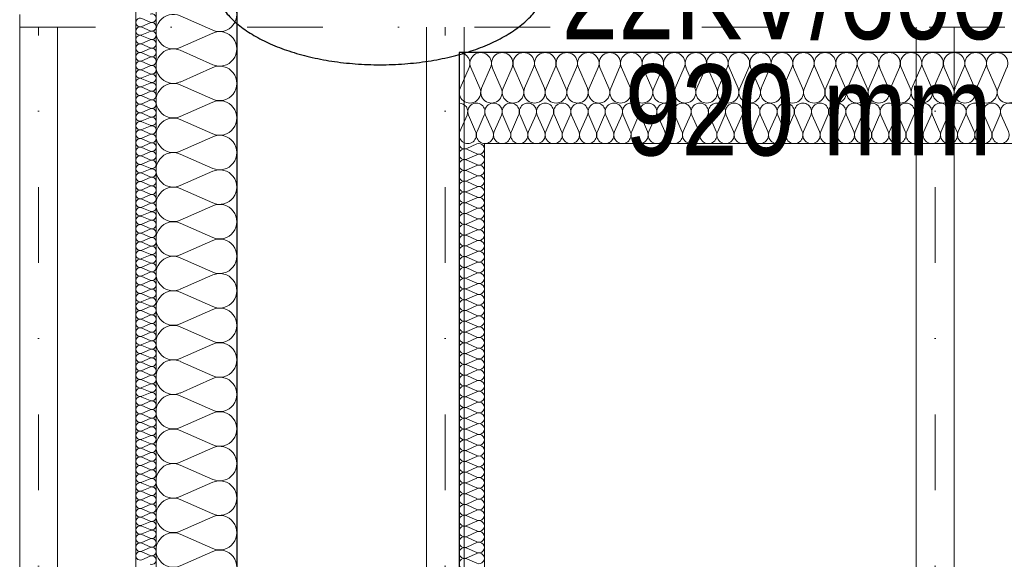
# Model space of a CAD drawing. Extents: x -440864 to -355682, y 13652 to 155872.
# Tile 131 of 179: x -430715 to -428766, y 94112 to 95180. Entities that reach past the tile are written whole.
import ezdxf
from ezdxf.lldxf.tags import DXFTag

# ---------------------------------------------------------------- set-up
doc = ezdxf.new("R2010")
doc.units = 0
doc.header["$MEASUREMENT"] = 0
doc.linetypes.add('Dot & Dashed', pattern=[450, 150, -150, 0, -150])
doc.linetypes.add('Hidden Line', pattern=[50, 25, -25])
for name, color, linetype in [('#podkład', 252, 'Continuous'), ('Arch ocieplenie', 252, 'Continuous'), ('Inwent Izolacje', 252, 'Continuous'), ('IS_Grafika', 7, 'SOLID'), ('IS_Text_Odbiornikow_Therm', 7, 'Continuous')]:
    doc.layers.add(name, color=color, linetype=linetype)
for name, color, linetype, lineweight in [('Arch ocieplenie_Nr_Pióra__44', 252, 'Continuous', 13), ('Arch ocieplenie_Nr_Pióra__9', 252, 'Continuous', 13), ('Arch wykończenie_Nr_Pióra__3', 252, 'Continuous', 18), ('INWENT DACH_Nr_Pióra__21', 252, 'Continuous', 9), ('Inwent Izolacje_Nr_Pióra__2', 252, 'Continuous', 13), ('Inwent Izolacje_Nr_Pióra__44', 252, 'Continuous', 13), ('INWENT KONST. DREWNIANA_Nr_Pióra__2', 252, 'Continuous', 13), ('INWENT KONST. DREWNIANA_Nr_Pióra__21', 252, 'Continuous', 9), ('INWENT.ŚCIANY_Nr_Pióra__1', 252, 'Continuous', 25), ('INWENT.ŚCIANY_Nr_Pióra__2', 252, 'Continuous', 13)]:
    doc.layers.add(name, color=color, linetype=linetype, lineweight=lineweight)
doc.styles.get("Standard").update_dxf_attribs({"font": 'arial.ttf', "width": 0.8, "bigfont": 'BIGFONT.SHX'})
tags = doc.linetypes.add('SOLID', pattern=[10, 10, 0]).pattern_tags.tags
tags[6:7] = [DXFTag(74, 4), DXFTag(75, 0), DXFTag(340, '0'), DXFTag(46, 0.0), DXFTag(50, 0.0), DXFTag(44, 0.0), DXFTag(45, 0.0)]
tags[4:5] = [DXFTag(74, 4), DXFTag(75, 0), DXFTag(340, '0'), DXFTag(46, 0.0), DXFTag(50, 0.0), DXFTag(44, 0.0), DXFTag(45, 0.0)]

# ---------------------------------------------------------------- blocks, each defined once
blk = doc.blocks.new('Izolacja cieplna 14_225', base_point=(-429844.9, 96852.6))
at = {"layer": 'Arch ocieplenie_Nr_Pióra__44', "linetype": 'Continuous'}
for p, q in [((-429843.5, 96796.4), (-429829.4, 96828.8)), ((-429826.5, 96828.8), (-429812.4, 96796.4)), ((-429809.5, 96796.4), (-429795.3, 96828.8)), ((-429792.5, 96828.8), (-429778.3, 96796.4)), ((-429775.5, 96796.4), (-429761.3, 96828.8)), ((-429758.5, 96828.8), (-429744.3, 96796.4)), ((-429741.4, 96796.4), (-429727.3, 96828.8)), ((-429724.4, 96828.8), (-429710.3, 96796.4)), ((-429707.4, 96796.4), (-429693.3, 96828.8)), ((-429690.4, 96828.8), (-429676.2, 96796.4)), ((-429673.4, 96796.4), (-429659.2, 96828.8)), ((-429656.4, 96828.8), (-429642.2, 96796.4)), ((-429639.4, 96796.4), (-429625.2, 96828.8)), ((-429622.4, 96828.8), (-429608.2, 96796.4)), ((-429605.3, 96796.4), (-429591.2, 96828.8)), ((-429588.3, 96828.8), (-429574.2, 96796.4)), ((-429571.3, 96796.4), (-429557.2, 96828.8)), ((-429554.3, 96828.8), (-429540.1, 96796.4)), ((-429537.3, 96796.4), (-429523.1, 96828.8)), ((-429520.3, 96828.8), (-429506.1, 96796.4)), ((-429503.3, 96796.4), (-429489.1, 96828.8)), ((-429486.2, 96828.8), (-429472.1, 96796.4)), ((-429469.2, 96796.4), (-429455.1, 96828.8)), ((-429452.2, 96828.8), (-429438.1, 96796.4)), ((-429435.2, 96796.4), (-429421.1, 96828.8)), ((-429418.2, 96828.8), (-429404, 96796.4)), ((-429401.2, 96796.4), (-429387, 96828.8)), ((-429384.2, 96828.8), (-429370, 96796.4)), ((-429367.2, 96796.4), (-429353, 96828.8)), ((-429350.1, 96828.8), (-429336, 96796.4)), ((-429333.1, 96796.4), (-429319, 96828.8)), ((-429316.1, 96828.8), (-429302, 96796.4)), ((-429299.1, 96796.4), (-429285, 96828.8)), ((-429282.1, 96828.8), (-429267.9, 96796.4)), ((-429265.1, 96796.4), (-429250.9, 96828.8)), ((-429248.1, 96828.8), (-429233.9, 96796.4)), ((-429231.1, 96796.4), (-429216.9, 96828.8)), ((-429214, 96828.8), (-429199.9, 96796.4)), ((-429197, 96796.4), (-429182.9, 96828.8)), ((-429180, 96828.8), (-429165.9, 96796.4)), ((-429163, 96796.4), (-429148.9, 96828.8)), ((-429146, 96828.8), (-429131.8, 96796.4)), ((-429129, 96796.4), (-429114.8, 96828.8)), ((-429112, 96828.8), (-429097.8, 96796.4)), ((-429095, 96796.4), (-429080.8, 96828.8)), ((-429077.9, 96828.8), (-429063.8, 96796.4)), ((-429060.9, 96796.4), (-429046.8, 96828.8)), ((-429043.9, 96828.8), (-429029.8, 96796.4)), ((-429026.9, 96796.4), (-429012.7, 96828.8)), ((-429009.9, 96828.8), (-428995.7, 96796.4)), ((-428992.9, 96796.4), (-428978.7, 96828.8)), ((-428975.9, 96828.8), (-428961.7, 96796.4)), ((-428958.9, 96796.4), (-428944.7, 96828.8)), ((-428941.8, 96828.8), (-428927.7, 96796.4)), ((-428924.8, 96796.4), (-428910.7, 96828.8)), ((-428907.8, 96828.8), (-428893.7, 96796.4)), ((-428890.8, 96796.4), (-428876.6, 96828.8)), ((-428873.8, 96828.8), (-428859.6, 96796.4)), ((-428856.8, 96796.4), (-428842.6, 96828.8)), ((-428839.8, 96828.8), (-428825.6, 96796.4)), ((-428822.8, 96796.4), (-428808.6, 96828.8)), ((-428805.7, 96828.8), (-428791.6, 96796.4)), ((-428788.7, 96796.4), (-428774.6, 96828.8)), ((-428771.7, 96828.8), (-428757.6, 96796.4))]:
    blk.add_line(p, q, dxfattribs=at)
for centre, start_param, end_param in [((-429844.9, 96835.6), 4.299596, 6.283185), ((-429810.9, 96835.6), 4.299595, 8.266774), ((-429776.9, 96835.6), 4.299595, 8.266774), ((-429742.9, 96835.6), 4.299595, 8.266774), ((-429708.8, 96835.6), 4.299595, 8.266774), ((-429674.8, 96835.6), 4.299595, 8.266774), ((-429640.8, 96835.6), 4.299595, 8.266774), ((-429606.8, 96835.6), 4.299595, 8.266774), ((-429572.7, 96835.6), 4.299595, 8.266774), ((-429538.7, 96835.6), 4.299595, 8.266774), ((-429504.7, 96835.6), 4.299595, 8.266774), ((-429470.7, 96835.6), 4.299595, 8.266774), ((-429436.6, 96835.6), 4.299595, 8.266774), ((-429402.6, 96835.6), 4.299595, 8.266774), ((-429368.6, 96835.6), 4.299595, 8.266774), ((-429334.6, 96835.6), 4.299595, 8.266774), ((-429300.5, 96835.6), 4.299595, 8.266774), ((-429266.5, 96835.6), 4.299595, 8.266774), ((-429232.5, 96835.6), 4.299595, 8.266774), ((-429198.5, 96835.6), 4.299595, 8.266774), ((-429164.4, 96835.6), 4.299595, 8.266774), ((-429130.4, 96835.6), 4.299595, 8.266774), ((-429096.4, 96835.6), 4.299595, 8.266774), ((-429062.4, 96835.6), 4.299595, 8.266774), ((-429028.3, 96835.6), 4.299595, 8.266774), ((-428994.3, 96835.6), 4.299595, 8.266774), ((-428960.3, 96835.6), 4.299595, 8.266774), ((-428926.3, 96835.6), 4.299595, 8.266774), ((-428892.2, 96835.6), 4.299595, 8.266774), ((-428858.2, 96835.6), 4.299595, 8.266774), ((-428824.2, 96835.6), 4.299595, 8.266774), ((-428790.2, 96835.6), 4.299595, 8.266774), ((-428756.1, 96835.6), 4.299595, 8.266774), ((-429827.9, 96789.6), 1.158003, 5.125183), ((-429793.9, 96789.6), 1.158003, 5.125183), ((-429759.9, 96789.6), 1.158003, 5.125183), ((-429725.9, 96789.6), 1.158003, 5.125183), ((-429691.8, 96789.6), 1.158003, 5.125183), ((-429657.8, 96789.6), 1.158003, 5.125183), ((-429623.8, 96789.6), 1.158003, 5.125183), ((-429589.8, 96789.6), 1.158003, 5.125183), ((-429555.7, 96789.6), 1.158003, 5.125183), ((-429521.7, 96789.6), 1.158003, 5.125183), ((-429487.7, 96789.6), 1.158003, 5.125183), ((-429453.7, 96789.6), 1.158003, 5.125183), ((-429419.6, 96789.6), 1.158003, 5.125183), ((-429385.6, 96789.6), 1.158003, 5.125183), ((-429351.6, 96789.6), 1.158003, 5.125183), ((-429317.6, 96789.6), 1.158003, 5.125183), ((-429283.5, 96789.6), 1.158003, 5.125183), ((-429249.5, 96789.6), 1.158003, 5.125183), ((-429215.5, 96789.6), 1.158003, 5.125183), ((-429181.4, 96789.6), 1.158003, 5.125183), ((-429147.4, 96789.6), 1.158003, 5.125183), ((-429113.4, 96789.6), 1.158003, 5.125183), ((-429079.4, 96789.6), 1.158003, 5.125183), ((-429045.3, 96789.6), 1.158003, 5.125183), ((-429011.3, 96789.6), 1.158003, 5.125183), ((-428977.3, 96789.6), 1.158003, 5.125183), ((-428943.3, 96789.6), 1.158003, 5.125183), ((-428909.2, 96789.6), 1.158003, 5.125183), ((-428875.2, 96789.6), 1.158003, 5.125183), ((-428841.2, 96789.6), 1.158003, 5.125183), ((-428807.2, 96789.6), 1.158003, 5.125183), ((-428773.1, 96789.6), 1.158003, 5.125183)]:
    blk.add_ellipse(centre, major_axis=(0, 17), ratio=0.999906, start_param=start_param, end_param=end_param, dxfattribs=at)
blk = doc.blocks.new('Izolacja cieplna 14_226', base_point=(-419194.9, 96952.6))
at = {"layer": 'Arch ocieplenie_Nr_Pióra__44', "linetype": 'Continuous'}
for p, q in [((-429825.4, 96922.8), (-429843.2, 96882.4)), ((-429804.1, 96882.4), (-429821.9, 96922.8)), ((-429782.8, 96922.8), (-429800.6, 96882.4)), ((-429761.5, 96882.4), (-429779.3, 96922.8)), ((-429740.2, 96922.8), (-429758, 96882.4)), ((-429718.9, 96882.4), (-429736.7, 96922.8)), ((-429697.6, 96922.8), (-429715.4, 96882.4)), ((-429676.3, 96882.4), (-429694.1, 96922.8)), ((-429655, 96922.8), (-429672.8, 96882.4)), ((-429633.7, 96882.4), (-429651.5, 96922.8)), ((-429612.4, 96922.8), (-429630.2, 96882.4)), ((-429591.1, 96882.4), (-429608.9, 96922.8)), ((-429569.8, 96922.8), (-429587.6, 96882.4)), ((-429548.5, 96882.4), (-429566.3, 96922.8)), ((-429527.2, 96922.8), (-429545, 96882.4)), ((-429505.9, 96882.4), (-429523.7, 96922.8)), ((-429484.6, 96922.8), (-429502.4, 96882.4)), ((-429463.3, 96882.4), (-429481.1, 96922.8)), ((-429442, 96922.8), (-429459.8, 96882.4)), ((-429420.7, 96882.4), (-429438.5, 96922.8)), ((-429399.4, 96922.8), (-429417.2, 96882.4)), ((-429378.1, 96882.4), (-429395.9, 96922.8)), ((-429356.8, 96922.8), (-429374.6, 96882.4)), ((-429335.5, 96882.4), (-429353.3, 96922.8)), ((-429314.2, 96922.8), (-429332, 96882.4)), ((-429292.9, 96882.4), (-429310.7, 96922.8)), ((-429271.6, 96922.8), (-429289.4, 96882.4)), ((-429250.3, 96882.4), (-429268.1, 96922.8)), ((-429229, 96922.8), (-429246.8, 96882.4)), ((-429207.7, 96882.4), (-429225.5, 96922.8)), ((-429186.4, 96922.8), (-429204.2, 96882.4)), ((-429165.1, 96882.4), (-429182.9, 96922.8)), ((-429143.8, 96922.8), (-429161.6, 96882.4)), ((-429122.5, 96882.4), (-429140.3, 96922.8)), ((-429101.2, 96922.8), (-429119, 96882.4)), ((-429079.9, 96882.4), (-429097.7, 96922.8)), ((-429058.6, 96922.8), (-429076.4, 96882.4)), ((-429037.3, 96882.4), (-429055.1, 96922.8)), ((-429016, 96922.8), (-429033.8, 96882.4)), ((-428994.7, 96882.4), (-429012.5, 96922.8)), ((-428973.4, 96922.8), (-428991.2, 96882.4)), ((-428952.1, 96882.4), (-428969.9, 96922.8)), ((-428930.8, 96922.8), (-428948.6, 96882.4)), ((-428909.5, 96882.4), (-428927.3, 96922.8)), ((-428888.2, 96922.8), (-428906, 96882.4)), ((-428866.9, 96882.4), (-428884.7, 96922.8)), ((-428845.6, 96922.8), (-428863.4, 96882.4)), ((-428824.3, 96882.4), (-428842.1, 96922.8)), ((-428803, 96922.8), (-428820.8, 96882.4)), ((-428781.7, 96882.4), (-428799.5, 96922.8)), ((-428760.4, 96922.8), (-428778.2, 96882.4))]:
    blk.add_line(p, q, dxfattribs=at)
for centre, start_param, end_param in [((-429844.9, 96931.3), 2.7288, 4.712389), ((-429802.3, 96931.3), 2.7288, 6.695979), ((-429759.7, 96931.3), 2.7288, 6.695979), ((-429717.1, 96931.3), 2.7288, 6.695979), ((-429674.5, 96931.3), 2.7288, 6.695979), ((-429631.9, 96931.3), 2.7288, 6.695979), ((-429589.3, 96931.3), 2.7288, 6.695979), ((-429546.7, 96931.3), 2.7288, 6.695979), ((-429504.1, 96931.3), 2.7288, 6.695979), ((-429461.5, 96931.3), 2.7288, 6.695979), ((-429418.9, 96931.3), 2.7288, 6.695979), ((-429376.3, 96931.3), 2.7288, 6.695979), ((-429333.7, 96931.3), 2.7288, 6.695979), ((-429291.1, 96931.3), 2.7288, 6.695979), ((-429248.5, 96931.3), 2.7288, 6.695979), ((-429205.9, 96931.3), 2.7288, 6.695979), ((-429163.3, 96931.3), 2.7288, 6.695979), ((-429120.7, 96931.3), 2.7288, 6.695979), ((-429078.1, 96931.3), 2.7288, 6.695979), ((-429035.5, 96931.3), 2.7288, 6.695979), ((-428992.9, 96931.3), 2.7288, 6.695979), ((-428950.3, 96931.3), 2.7288, 6.695979), ((-428907.7, 96931.3), 2.7288, 6.695979), ((-428865.1, 96931.3), 2.7288, 6.695979), ((-428822.5, 96931.3), 2.7288, 6.695979), ((-428779.9, 96931.3), 2.7288, 6.695979), ((-429823.6, 96873.9), 5.870392, 9.837571), ((-429781, 96873.9), 5.870392, 9.837571), ((-429738.4, 96873.9), 5.870392, 9.837571), ((-429695.8, 96873.9), 5.870392, 9.837571), ((-429653.2, 96873.9), 5.870392, 9.837571), ((-429610.6, 96873.9), 5.870392, 9.837571), ((-429568, 96873.9), 5.870392, 9.837571), ((-429525.4, 96873.9), 5.870392, 9.837571), ((-429482.8, 96873.9), 5.870392, 9.837571), ((-429440.2, 96873.9), 5.870392, 9.837571), ((-429397.6, 96873.9), 5.870392, 9.837571), ((-429355, 96873.9), 5.870392, 9.837571), ((-429312.4, 96873.9), 5.870392, 9.837571), ((-429269.8, 96873.9), 5.870392, 9.837571), ((-429227.2, 96873.9), 5.870392, 9.837571), ((-429184.6, 96873.9), 5.870392, 9.837571), ((-429142, 96873.9), 5.870392, 9.837571), ((-429099.4, 96873.9), 5.870392, 9.837571), ((-429056.8, 96873.9), 5.870392, 9.837571), ((-429014.2, 96873.9), 5.870392, 9.837571), ((-428971.6, 96873.9), 5.870392, 9.837571), ((-428929, 96873.9), 5.870392, 9.837571), ((-428886.4, 96873.9), 5.870392, 9.837571), ((-428843.8, 96873.9), 5.870392, 9.837571), ((-428801.2, 96873.9), 5.870392, 9.837571), ((-428758.6, 96873.9), 5.870392, 9.837571)]:
    blk.add_ellipse(centre, major_axis=(-21.3, 0), ratio=0.998489, start_param=start_param, end_param=end_param, dxfattribs=at)
blk = doc.blocks.new('Izolacja cieplna 14_229', base_point=(-430484.9, 97267.6))
at = {"layer": 'Arch ocieplenie_Nr_Pióra__9', "linetype": 'Continuous'}
for p, q in [((-430473, 97020), (-430456.9, 97012.9)), ((-430456.9, 97011.5), (-430473, 97004.4)), ((-430473, 97003), (-430456.9, 96995.9)), ((-430456.9, 96994.5), (-430473, 96987.4)), ((-430473, 96986), (-430456.9, 96978.9)), ((-430456.9, 96977.5), (-430473, 96970.4)), ((-430473, 96969), (-430456.9, 96961.9)), ((-430456.9, 96960.4), (-430473, 96953.4)), ((-430473, 96951.9), (-430456.9, 96944.8)), ((-430456.9, 96943.4), (-430473, 96936.3)), ((-430473, 96934.9), (-430456.9, 96927.8)), ((-430456.9, 96926.4), (-430473, 96919.3)), ((-430473, 96917.9), (-430456.9, 96910.8)), ((-430456.9, 96909.4), (-430473, 96902.3)), ((-430473, 96900.9), (-430456.9, 96893.8)), ((-430456.9, 96892.3), (-430473, 96885.3)), ((-430473, 96883.8), (-430456.9, 96876.7)), ((-430456.9, 96875.3), (-430473, 96868.2)), ((-430473, 96866.8), (-430456.9, 96859.7)), ((-430456.9, 96858.3), (-430473, 96851.2)), ((-430473, 96849.8), (-430456.9, 96842.7)), ((-430456.9, 96841.3), (-430473, 96834.2)), ((-430473, 96832.8), (-430456.9, 96825.7)), ((-430456.9, 96824.2), (-430473, 96817.2)), ((-430473, 96815.7), (-430456.9, 96808.6)), ((-430456.9, 96807.2), (-430473, 96800.1)), ((-430473, 96798.7), (-430456.9, 96791.6)), ((-430456.9, 96790.2), (-430473, 96783.1)), ((-430473, 96781.7), (-430456.9, 96774.6)), ((-430456.9, 96773.2), (-430473, 96766.1)), ((-430473, 96764.6), (-430456.9, 96757.6)), ((-430456.9, 96756.1), (-430473, 96749.1)), ((-430473, 96747.6), (-430456.9, 96740.5)), ((-430456.9, 96739.1), (-430473, 96732)), ((-430473, 96730.6), (-430456.9, 96723.5)), ((-430456.9, 96722.1), (-430473, 96715)), ((-430473, 96713.6), (-430456.9, 96706.5)), ((-430456.9, 96705.1), (-430473, 96698)), ((-430473, 96696.5), (-430456.9, 96689.5)), ((-430456.9, 96688), (-430473, 96681)), ((-430473, 96679.5), (-430456.9, 96672.4)), ((-430456.9, 96671), (-430473, 96663.9)), ((-430473, 96662.5), (-430456.9, 96655.4)), ((-430456.9, 96654), (-430473, 96646.9)), ((-430473, 96645.5), (-430456.9, 96638.4)), ((-430456.9, 96637), (-430473, 96629.9)), ((-430473, 96628.4), (-430456.9, 96621.4)), ((-430456.9, 96619.9), (-430473, 96612.9)), ((-430473, 96611.4), (-430456.9, 96604.3)), ((-430456.9, 96602.9), (-430473, 96595.8)), ((-430473, 96594.4), (-430456.9, 96587.3)), ((-430456.9, 96585.9), (-430473, 96578.8)), ((-430473, 96577.4), (-430456.9, 96570.3)), ((-430456.9, 96568.9), (-430473, 96561.8)), ((-430473, 96560.3), (-430456.9, 96553.3)), ((-430456.9, 96551.8), (-430473, 96544.8)), ((-430473, 96543.3), (-430456.9, 96536.2)), ((-430456.9, 96534.8), (-430473, 96527.7)), ((-430473, 96526.3), (-430456.9, 96519.2)), ((-430456.9, 96517.8), (-430473, 96510.7)), ((-430473, 96509.3), (-430456.9, 96502.2)), ((-430456.9, 96500.8), (-430473, 96493.7)), ((-430473, 96492.2), (-430456.9, 96485.2)), ((-430456.9, 96483.7), (-430473, 96476.6)), ((-430473, 96475.2), (-430456.9, 96468.1)), ((-430456.9, 96466.7), (-430473, 96459.6)), ((-430473, 96458.2), (-430456.9, 96451.1)), ((-430456.9, 96449.7), (-430473, 96442.6)), ((-430473, 96441.2), (-430456.9, 96434.1)), ((-430456.9, 96432.7), (-430473, 96425.6)), ((-430473, 96424.1), (-430456.9, 96417.1)), ((-430456.9, 96415.6), (-430473, 96408.5)), ((-430473, 96407.1), (-430456.9, 96400)), ((-430456.9, 96398.6), (-430473, 96391.5)), ((-430473, 96390.1), (-430456.9, 96383)), ((-430456.9, 96381.6), (-430473, 96374.5)), ((-430473, 96373.1), (-430456.9, 96366)), ((-430456.9, 96364.6), (-430473, 96357.5)), ((-430473, 96356), (-430456.9, 96349)), ((-430456.9, 96347.5), (-430473, 96340.4)), ((-430473, 96339), (-430456.9, 96331.9)), ((-430456.9, 96330.5), (-430473, 96323.4)), ((-430473, 96322), (-430456.9, 96314.9)), ((-430456.9, 96313.5), (-430473, 96306.4)), ((-430473, 96305), (-430456.9, 96297.9)), ((-430456.9, 96296.5), (-430473, 96289.4)), ((-430473, 96287.9), (-430456.9, 96280.9)), ((-430456.9, 96279.4), (-430473, 96272.3)), ((-430473, 96270.9), (-430456.9, 96263.8)), ((-430456.9, 96262.4), (-430473, 96255.3)), ((-430473, 96253.9), (-430456.9, 96246.8)), ((-430456.9, 96245.4), (-430473, 96238.3)), ((-430473, 96236.9), (-430456.9, 96229.8)), ((-430456.9, 96228.4), (-430473, 96221.3)), ((-430473, 96219.8), (-430456.9, 96212.8)), ((-430456.9, 96211.3), (-430473, 96204.2)), ((-430473, 96202.8), (-430456.9, 96195.7)), ((-430456.9, 96194.3), (-430473, 96187.2)), ((-430473, 96185.8), (-430456.9, 96178.7)), ((-430456.9, 96177.3), (-430473, 96170.2)), ((-430473, 96168.8), (-430456.9, 96161.7)), ((-430456.9, 96160.3), (-430473, 96153.2)), ((-430473, 96151.7), (-430456.9, 96144.7)), ((-430456.9, 96143.2), (-430473, 96136.1)), ((-430473, 96134.7), (-430456.9, 96127.6)), ((-430456.9, 96126.2), (-430473, 96119.1)), ((-430473, 96117.7), (-430456.9, 96110.6)), ((-430456.9, 96109.2), (-430473, 96102.1)), ((-430473, 96100.7), (-430456.9, 96093.6)), ((-430456.9, 96092.1), (-430473, 96085.1)), ((-430473, 96083.6), (-430456.9, 96076.6)), ((-430456.9, 96075.1), (-430473, 96068)), ((-430473, 96066.6), (-430456.9, 96059.5)), ((-430456.9, 96058.1), (-430473, 96051)), ((-430473, 96049.6), (-430456.9, 96042.5)), ((-430456.9, 96041.1), (-430473, 96034)), ((-430473, 96032.6), (-430456.9, 96025.5)), ((-430456.9, 96024), (-430473, 96017)), ((-430473, 96015.5), (-430456.9, 96008.5)), ((-430456.9, 96007), (-430473, 95999.9)), ((-430473, 95998.5), (-430456.9, 95991.4)), ((-430456.9, 95990), (-430473, 95982.9)), ((-430473, 95981.5), (-430456.9, 95974.4)), ((-430456.9, 95973), (-430473, 95965.9)), ((-430473, 95964.5), (-430456.9, 95957.4)), ((-430456.9, 95955.9), (-430473, 95948.9))]:
    blk.add_line(p, q, dxfattribs=at)
for centre, start_param, end_param in [((-430476.4, 97012.2), 2.7288, 6.695979), ((-430453.5, 97020.7), 5.870392, 9.837571), ((-430453.5, 97003.7), 5.870392, 9.837571), ((-430476.4, 96995.2), 2.7288, 6.695979), ((-430453.5, 96986.7), 5.870392, 9.837571), ((-430476.4, 96978.2), 2.7288, 6.695979), ((-430453.5, 96969.7), 5.870392, 9.837571), ((-430476.4, 96961.2), 2.7288, 6.695979), ((-430453.5, 96952.6), 5.870392, 9.837571), ((-430476.4, 96944.1), 2.7288, 6.695979), ((-430476.4, 96927.1), 2.7288, 6.695979), ((-430453.5, 96935.6), 5.870392, 9.837571), ((-430476.4, 96910.1), 2.7288, 6.695979), ((-430453.5, 96918.6), 5.870392, 9.837571), ((-430476.4, 96893.1), 2.7288, 6.695979), ((-430453.5, 96901.6), 5.870392, 9.837571), ((-430476.4, 96876), 2.7288, 6.695979), ((-430453.5, 96884.5), 5.870392, 9.837571), ((-430453.5, 96867.5), 5.870392, 9.837571), ((-430476.4, 96859), 2.7288, 6.695979), ((-430453.5, 96850.5), 5.870392, 9.837571), ((-430476.4, 96842), 2.7288, 6.695979), ((-430453.5, 96833.5), 5.870392, 9.837571), ((-430476.4, 96825), 2.7288, 6.695979), ((-430453.5, 96816.4), 5.870392, 9.837571), ((-430476.4, 96807.9), 2.7288, 6.695979), ((-430476.4, 96790.9), 2.7288, 6.695979), ((-430453.5, 96799.4), 5.870392, 9.837571), ((-430476.4, 96773.9), 2.7288, 6.695979), ((-430453.5, 96782.4), 5.870392, 9.837571), ((-430476.4, 96756.9), 2.7288, 6.695979), ((-430453.5, 96765.4), 5.870392, 9.837571), ((-430476.4, 96739.8), 2.7288, 6.695979), ((-430453.5, 96748.3), 5.870392, 9.837571), ((-430453.5, 96731.3), 5.870392, 9.837571), ((-430476.4, 96722.8), 2.7288, 6.695979), ((-430453.5, 96714.3), 5.870392, 9.837571), ((-430476.4, 96705.8), 2.7288, 6.695979), ((-430453.5, 96697.3), 5.870392, 9.837571), ((-430476.4, 96688.8), 2.7288, 6.695979), ((-430453.5, 96680.2), 5.870392, 9.837571), ((-430476.4, 96671.7), 2.7288, 6.695979), ((-430476.4, 96654.7), 2.7288, 6.695979), ((-430453.5, 96663.2), 5.870392, 9.837571), ((-430476.4, 96637.7), 2.7288, 6.695979), ((-430453.5, 96646.2), 5.870392, 9.837571), ((-430476.4, 96620.6), 2.7288, 6.695979), ((-430453.5, 96629.2), 5.870392, 9.837571), ((-430476.4, 96603.6), 2.7288, 6.695979), ((-430453.5, 96612.1), 5.870392, 9.837571), ((-430453.5, 96595.1), 5.870392, 9.837571), ((-430476.4, 96586.6), 2.7288, 6.695979), ((-430453.5, 96578.1), 5.870392, 9.837571), ((-430476.4, 96569.6), 2.7288, 6.695979), ((-430453.5, 96561.1), 5.870392, 9.837571), ((-430476.4, 96552.5), 2.7288, 6.695979), ((-430476.4, 96535.5), 2.7288, 6.695979), ((-430453.5, 96544), 5.870392, 9.837571), ((-430476.4, 96518.5), 2.7288, 6.695979), ((-430453.5, 96527), 5.870392, 9.837571), ((-430476.4, 96501.5), 2.7288, 6.695979), ((-430453.5, 96510), 5.870392, 9.837571), ((-430476.4, 96484.4), 2.7288, 6.695979), ((-430453.5, 96493), 5.870392, 9.837571), ((-430476.4, 96467.4), 2.7288, 6.695979), ((-430453.5, 96475.9), 5.870392, 9.837571), ((-430453.5, 96458.9), 5.870392, 9.837571), ((-430476.4, 96450.4), 2.7288, 6.695979), ((-430453.5, 96441.9), 5.870392, 9.837571), ((-430476.4, 96433.4), 2.7288, 6.695979), ((-430453.5, 96424.9), 5.870392, 9.837571), ((-430476.4, 96416.3), 2.7288, 6.695979), ((-430476.4, 96399.3), 2.7288, 6.695979), ((-430453.5, 96407.8), 5.870392, 9.837571), ((-430476.4, 96382.3), 2.7288, 6.695979), ((-430453.5, 96390.8), 5.870392, 9.837571), ((-430476.4, 96365.3), 2.7288, 6.695979), ((-430453.5, 96373.8), 5.870392, 9.837571), ((-430476.4, 96348.2), 2.7288, 6.695979), ((-430453.5, 96356.8), 5.870392, 9.837571), ((-430476.4, 96331.2), 2.7288, 6.695979), ((-430453.5, 96339.7), 5.870392, 9.837571), ((-430453.5, 96322.7), 5.870392, 9.837571), ((-430476.4, 96314.2), 2.7288, 6.695979), ((-430453.5, 96305.7), 5.870392, 9.837571), ((-430476.4, 96297.2), 2.7288, 6.695979), ((-430453.5, 96288.7), 5.870392, 9.837571), ((-430476.4, 96280.1), 2.7288, 6.695979), ((-430476.4, 96263.1), 2.7288, 6.695979), ((-430453.5, 96271.6), 5.870392, 9.837571), ((-430476.4, 96246.1), 2.7288, 6.695979), ((-430453.5, 96254.6), 5.870392, 9.837571), ((-430476.4, 96229.1), 2.7288, 6.695979), ((-430453.5, 96237.6), 5.870392, 9.837571), ((-430476.4, 96212), 2.7288, 6.695979), ((-430453.5, 96220.6), 5.870392, 9.837571), ((-430476.4, 96195), 2.7288, 6.695979), ((-430453.5, 96203.5), 5.870392, 9.837571), ((-430453.5, 96186.5), 5.870392, 9.837571), ((-430476.4, 96178), 2.7288, 6.695979), ((-430453.5, 96169.5), 5.870392, 9.837571), ((-430476.4, 96161), 2.7288, 6.695979), ((-430453.5, 96152.5), 5.870392, 9.837571), ((-430476.4, 96143.9), 2.7288, 6.695979), ((-430476.4, 96126.9), 2.7288, 6.695979), ((-430453.5, 96135.4), 5.870392, 9.837571), ((-430476.4, 96109.9), 2.7288, 6.695979), ((-430453.5, 96118.4), 5.870392, 9.837571), ((-430476.4, 96092.9), 2.7288, 6.695979), ((-430453.5, 96101.4), 5.870392, 9.837571), ((-430476.4, 96075.8), 2.7288, 6.695979), ((-430453.5, 96084.4), 5.870392, 9.837571), ((-430476.4, 96058.8), 2.7288, 6.695979), ((-430453.5, 96067.3), 5.870392, 9.837571), ((-430453.5, 96050.3), 5.870392, 9.837571), ((-430476.4, 96041.8), 2.7288, 6.695979), ((-430453.5, 96033.3), 5.870392, 9.837571), ((-430476.4, 96024.8), 2.7288, 6.695979), ((-430453.5, 96016.3), 5.870392, 9.837571), ((-430476.4, 96007.7), 2.7288, 6.695979), ((-430476.4, 95990.7), 2.7288, 6.695979), ((-430453.5, 95999.2), 5.870392, 9.837571), ((-430476.4, 95973.7), 2.7288, 6.695979), ((-430453.5, 95982.2), 5.870392, 9.837571), ((-430476.4, 95956.7), 2.7288, 6.695979), ((-430453.5, 95965.2), 5.870392, 9.837571), ((-430453.5, 95948.1), 5.870392, 9.837571)]:
    blk.add_ellipse(centre, major_axis=(0, -8.51), ratio=0.99935, start_param=start_param, end_param=end_param, dxfattribs=at)
blk = doc.blocks.new('Izolacja cieplna 14_341', base_point=(-430444.9, 93232.6))
at = {"layer": 'Inwent Izolacje_Nr_Pióra__2', "linetype": 'Continuous'}
for p, q in [((-430332.6, 96996.9), (-430397.3, 97025.4)), ((-430397.3, 96962.7), (-430332.6, 96991.2)), ((-430332.6, 96928.5), (-430397.3, 96957)), ((-430397.3, 96894.3), (-430332.6, 96922.8)), ((-430332.6, 96860.1), (-430397.3, 96888.6)), ((-430397.3, 96825.9), (-430332.6, 96854.4)), ((-430332.6, 96791.8), (-430397.3, 96820.2)), ((-430397.3, 96757.6), (-430332.6, 96786)), ((-430332.6, 96723.4), (-430397.3, 96751.8)), ((-430397.3, 96689.2), (-430332.6, 96717.6)), ((-430332.6, 96655), (-430397.3, 96683.4)), ((-430397.3, 96620.8), (-430332.6, 96649.2)), ((-430332.6, 96586.6), (-430397.3, 96615)), ((-430397.3, 96552.4), (-430332.6, 96580.8)), ((-430332.6, 96518.2), (-430397.3, 96546.6)), ((-430397.3, 96484), (-430332.6, 96512.4)), ((-430332.6, 96449.8), (-430397.3, 96478.3)), ((-430397.3, 96415.6), (-430332.6, 96444.1)), ((-430332.6, 96381.4), (-430397.3, 96409.9)), ((-430397.3, 96347.2), (-430332.6, 96375.7)), ((-430332.6, 96313), (-430397.3, 96341.5)), ((-430397.3, 96278.8), (-430332.6, 96307.3)), ((-430332.6, 96244.6), (-430397.3, 96273.1)), ((-430397.3, 96210.4), (-430332.6, 96238.9)), ((-430332.6, 96176.2), (-430397.3, 96204.7)), ((-430397.3, 96142.1), (-430332.6, 96170.5)), ((-430332.6, 96107.9), (-430397.3, 96136.3)), ((-430397.3, 96073.7), (-430332.6, 96102.1)), ((-430332.6, 96039.5), (-430397.3, 96067.9)), ((-430397.3, 96005.3), (-430332.6, 96033.7)), ((-430332.6, 95971.1), (-430397.3, 95999.5)), ((-430397.3, 95936.9), (-430332.6, 95965.3))]:
    blk.add_line(p, q, dxfattribs=at)
for centre, start_param, end_param in [((-430319, 97028.2), 2.728799, 6.695979), ((-430410.9, 96994.1), 5.870392, 9.837571), ((-430319, 96959.9), 2.728799, 6.695979), ((-430410.9, 96925.7), 5.870392, 9.837571), ((-430319, 96891.5), 2.728799, 6.695979), ((-430410.9, 96857.3), 5.870392, 9.837571), ((-430319, 96823.1), 2.728799, 6.695979), ((-430410.9, 96788.9), 5.870392, 9.837571), ((-430319, 96754.7), 2.728799, 6.695979), ((-430410.9, 96720.5), 5.870392, 9.837571), ((-430319, 96686.3), 2.728799, 6.695979), ((-430410.9, 96652.1), 5.870392, 9.837571), ((-430319, 96617.9), 2.728799, 6.695979), ((-430410.9, 96583.7), 5.870392, 9.837571), ((-430319, 96549.5), 2.728799, 6.695979), ((-430410.9, 96515.3), 5.870392, 9.837571), ((-430319, 96481.1), 2.728799, 6.695979), ((-430410.9, 96446.9), 5.870392, 9.837571), ((-430319, 96412.7), 2.728799, 6.695979), ((-430410.9, 96378.5), 5.870392, 9.837571), ((-430319, 96344.3), 2.728799, 6.695979), ((-430410.9, 96310.2), 5.870392, 9.837571), ((-430319, 96276), 2.728799, 6.695979), ((-430410.9, 96241.8), 5.870392, 9.837571), ((-430319, 96207.6), 2.728799, 6.695979), ((-430410.9, 96173.4), 5.870392, 9.837571), ((-430319, 96139.2), 2.728799, 6.695979), ((-430410.9, 96105), 5.870392, 9.837571), ((-430319, 96070.8), 2.728799, 6.695979), ((-430410.9, 96036.6), 5.870392, 9.837571), ((-430319, 96002.4), 2.728799, 6.695979), ((-430410.9, 95968.2), 5.870392, 9.837571), ((-430319, 95934), 2.728799, 6.695979)]:
    blk.add_ellipse(centre, major_axis=(0, 34.2), ratio=0.995133, start_param=start_param, end_param=end_param, dxfattribs=at)
blk = doc.blocks.new('Izolacja cieplna 14_365', base_point=(-429844.9, 93232.6))
at = {"layer": 'Inwent Izolacje_Nr_Pióra__44', "linetype": 'Continuous'}
for p, q in [((-429830, 96762.8), (-429809.8, 96771.7)), ((-429809.8, 96752.2), (-429830, 96761.1)), ((-429830, 96741.5), (-429809.8, 96750.4)), ((-429809.8, 96730.9), (-429830, 96739.7)), ((-429830, 96720.2), (-429809.8, 96729.1)), ((-429809.8, 96709.5), (-429830, 96718.4)), ((-429830, 96698.9), (-429809.8, 96707.7)), ((-429809.8, 96688.2), (-429830, 96697.1)), ((-429830, 96677.5), (-429809.8, 96686.4)), ((-429809.8, 96666.9), (-429830, 96675.7)), ((-429830, 96656.2), (-429809.8, 96665.1)), ((-429809.8, 96645.6), (-429830, 96654.4)), ((-429830, 96634.9), (-429809.8, 96643.8)), ((-429809.8, 96624.2), (-429830, 96633.1)), ((-429830, 96613.6), (-429809.8, 96622.4)), ((-429809.8, 96602.9), (-429830, 96611.8)), ((-429830, 96592.2), (-429809.8, 96601.1)), ((-429809.8, 96581.6), (-429830, 96590.4)), ((-429830, 96570.9), (-429809.8, 96579.8)), ((-429809.8, 96560.3), (-429830, 96569.1)), ((-429830, 96549.6), (-429809.8, 96558.5)), ((-429809.8, 96538.9), (-429830, 96547.8)), ((-429830, 96528.3), (-429809.8, 96537.1)), ((-429809.8, 96517.6), (-429830, 96526.5)), ((-429830, 96506.9), (-429809.8, 96515.8)), ((-429809.8, 96496.3), (-429830, 96505.1)), ((-429830, 96485.6), (-429809.8, 96494.5)), ((-429809.8, 96475), (-429830, 96483.8)), ((-429830, 96464.3), (-429809.8, 96473.2)), ((-429809.8, 96453.6), (-429830, 96462.5)), ((-429830, 96443), (-429809.8, 96451.8)), ((-429809.8, 96432.3), (-429830, 96441.2)), ((-429830, 96421.6), (-429809.8, 96430.5)), ((-429809.8, 96411), (-429830, 96419.8)), ((-429830, 96400.3), (-429809.8, 96409.2)), ((-429809.8, 96389.6), (-429830, 96398.5)), ((-429830, 96379), (-429809.8, 96387.9)), ((-429809.8, 96368.3), (-429830, 96377.2)), ((-429830, 96357.7), (-429809.8, 96366.5)), ((-429809.8, 96347), (-429830, 96355.9)), ((-429830, 96336.3), (-429809.8, 96345.2)), ((-429809.8, 96325.7), (-429830, 96334.5)), ((-429830, 96315), (-429809.8, 96323.9)), ((-429809.8, 96304.3), (-429830, 96313.2)), ((-429830, 96293.7), (-429809.8, 96302.6)), ((-429809.8, 96283), (-429830, 96291.9)), ((-429830, 96272.4), (-429809.8, 96281.2)), ((-429809.8, 96261.7), (-429830, 96270.6)), ((-429830, 96251), (-429809.8, 96259.9)), ((-429809.8, 96240.4), (-429830, 96249.2)), ((-429830, 96229.7), (-429809.8, 96238.6)), ((-429809.8, 96219), (-429830, 96227.9)), ((-429830, 96208.4), (-429809.8, 96217.3)), ((-429809.8, 96197.7), (-429830, 96206.6)), ((-429830, 96187.1), (-429809.8, 96195.9)), ((-429809.8, 96176.4), (-429830, 96185.3)), ((-429830, 96165.7), (-429809.8, 96174.6)), ((-429809.8, 96155.1), (-429830, 96163.9)), ((-429830, 96144.4), (-429809.8, 96153.3)), ((-429809.8, 96133.7), (-429830, 96142.6)), ((-429830, 96123.1), (-429809.8, 96132)), ((-429809.8, 96112.4), (-429830, 96121.3)), ((-429830, 96101.8), (-429809.8, 96110.6)), ((-429809.8, 96091.1), (-429830, 96100)), ((-429830, 96080.4), (-429809.8, 96089.3)), ((-429809.8, 96069.8), (-429830, 96078.6)), ((-429830, 96059.1), (-429809.8, 96068)), ((-429809.8, 96048.4), (-429830, 96057.3)), ((-429830, 96037.8), (-429809.8, 96046.7)), ((-429809.8, 96027.1), (-429830, 96036)), ((-429830, 96016.5), (-429809.8, 96025.3)), ((-429809.8, 96005.8), (-429830, 96014.7)), ((-429830, 95995.1), (-429809.8, 96004)), ((-429809.8, 95984.5), (-429830, 95993.3)), ((-429830, 95973.8), (-429809.8, 95982.7)), ((-429809.8, 95963.1), (-429830, 95972)), ((-429830, 95952.5), (-429809.8, 95961.4)), ((-429809.8, 95941.8), (-429830, 95950.7))]:
    blk.add_line(p, q, dxfattribs=at)
for centre, start_param, end_param in [((-429834.3, 96751.3), 5.870392, 9.837571), ((-429834.3, 96772.6), 1.570796, 3.554385), ((-429805.6, 96761.9), 2.728799, 6.695979), ((-429834.3, 96730), 5.870392, 9.837571), ((-429805.6, 96740.6), 2.728799, 6.695979), ((-429834.3, 96708.6), 5.870392, 9.837571), ((-429805.6, 96719.3), 2.728799, 6.695979), ((-429805.6, 96698), 2.728799, 6.695979), ((-429834.3, 96687.3), 5.870392, 9.837571), ((-429805.6, 96676.6), 2.728799, 6.695979), ((-429834.3, 96666), 5.870392, 9.837571), ((-429805.6, 96655.3), 2.728799, 6.695979), ((-429834.3, 96644.7), 5.870392, 9.837571), ((-429805.6, 96634), 2.728799, 6.695979), ((-429834.3, 96623.3), 5.870392, 9.837571), ((-429805.6, 96612.7), 2.728799, 6.695979), ((-429834.3, 96602), 5.870392, 9.837571), ((-429834.3, 96580.7), 5.870392, 9.837571), ((-429805.6, 96591.3), 2.728799, 6.695979), ((-429834.3, 96559.4), 5.870392, 9.837571), ((-429805.6, 96570), 2.728799, 6.695979), ((-429834.3, 96538), 5.870392, 9.837571), ((-429805.6, 96548.7), 2.728799, 6.695979), ((-429834.3, 96516.7), 5.870392, 9.837571), ((-429805.6, 96527.4), 2.728799, 6.695979), ((-429834.3, 96495.4), 5.870392, 9.837571), ((-429805.6, 96506), 2.728799, 6.695979), ((-429805.6, 96484.7), 2.728799, 6.695979), ((-429834.3, 96474.1), 5.870392, 9.837571), ((-429805.6, 96463.4), 2.728799, 6.695979), ((-429834.3, 96452.7), 5.870392, 9.837571), ((-429805.6, 96442.1), 2.728799, 6.695979), ((-429834.3, 96431.4), 5.870392, 9.837571), ((-429805.6, 96420.7), 2.728799, 6.695979), ((-429834.3, 96410.1), 5.870392, 9.837571), ((-429805.6, 96399.4), 2.728799, 6.695979), ((-429834.3, 96388.8), 5.870392, 9.837571), ((-429805.6, 96378.1), 2.728799, 6.695979), ((-429834.3, 96367.4), 5.870392, 9.837571), ((-429834.3, 96346.1), 5.870392, 9.837571), ((-429805.6, 96356.8), 2.728799, 6.695979), ((-429834.3, 96324.8), 5.870392, 9.837571), ((-429805.6, 96335.4), 2.728799, 6.695979), ((-429834.3, 96303.5), 5.870392, 9.837571), ((-429805.6, 96314.1), 2.728799, 6.695979), ((-429834.3, 96282.1), 5.870392, 9.837571), ((-429805.6, 96292.8), 2.728799, 6.695979), ((-429834.3, 96260.8), 5.870392, 9.837571), ((-429805.6, 96271.5), 2.728799, 6.695979), ((-429805.6, 96250.1), 2.728799, 6.695979), ((-429834.3, 96239.5), 5.870392, 9.837571), ((-429805.6, 96228.8), 2.728799, 6.695979), ((-429834.3, 96218.2), 5.870392, 9.837571), ((-429805.6, 96207.5), 2.728799, 6.695979), ((-429834.3, 96196.8), 5.870392, 9.837571), ((-429805.6, 96186.2), 2.728799, 6.695979), ((-429834.3, 96175.5), 5.870392, 9.837571), ((-429805.6, 96164.8), 2.728799, 6.695979), ((-429834.3, 96154.2), 5.870392, 9.837571), ((-429805.6, 96143.5), 2.728799, 6.695979), ((-429834.3, 96132.9), 5.870392, 9.837571), ((-429834.3, 96111.5), 5.870392, 9.837571), ((-429805.6, 96122.2), 2.728799, 6.695979), ((-429834.3, 96090.2), 5.870392, 9.837571), ((-429805.6, 96100.9), 2.728799, 6.695979), ((-429834.3, 96068.9), 5.870392, 9.837571), ((-429805.6, 96079.5), 2.728799, 6.695979), ((-429834.3, 96047.5), 5.870392, 9.837571), ((-429805.6, 96058.2), 2.728799, 6.695979), ((-429805.6, 96036.9), 2.728799, 6.695979), ((-429834.3, 96026.2), 5.870392, 9.837571), ((-429805.6, 96015.6), 2.728799, 6.695979), ((-429834.3, 96004.9), 5.870392, 9.837571), ((-429805.6, 95994.2), 2.728799, 6.695979), ((-429834.3, 95983.6), 5.870392, 9.837571), ((-429805.6, 95972.9), 2.728799, 6.695979), ((-429834.3, 95962.2), 5.870392, 9.837571), ((-429805.6, 95951.6), 2.728799, 6.695979), ((-429834.3, 95940.9), 5.870392, 9.837571)]:
    blk.add_ellipse(centre, major_axis=(0, 10.7), ratio=0.997305, start_param=start_param, end_param=end_param, dxfattribs=at)
blk = doc.blocks.new('poddasze')
at = {"layer": 'Arch wykończenie_Nr_Pióra__3', "color": 252, "linetype": 'Continuous'}
for p, q in [((-430484.9, 77395.1), (-430484.9, 81430.1)), ((-419244.9, 80935.1), (-429794.9, 80935.1)), ((-429794.9, 80935.1), (-429794.9, 77395.1))]:
    blk.add_line(p, q, dxfattribs=at)
at = {"layer": 'INWENT DACH_Nr_Pióra__21', "color": 252, "linetype": 'Hidden Line'}
for p, q in [((-430714.9, 81165.1), (-430714.9, 89495)), ((-430714.9, 77295.1), (-430714.9, 81165.1))]:
    blk.add_line(p, q, dxfattribs=at)
at = {"layer": 'INWENT KONST. DREWNIANA_Nr_Pióra__2', "color": 252, "linetype": 'Continuous'}
for p, q in [((-430714.9, 77295.1), (-430714.9, 81165.1)), ((-430639.9, 77295.1), (-430639.9, 81165.1)), ((-429909.9, 77295.1), (-429909.9, 81165.1)), ((-429834.9, 77295.1), (-429834.9, 81165.1)), ((-428939.9, 77295.1), (-428939.9, 81165.1)), ((-428864.9, 77295.1), (-428864.9, 81165.1))]:
    blk.add_line(p, q, dxfattribs=at)
at = {"layer": 'INWENT KONST. DREWNIANA_Nr_Pióra__21', "color": 252, "linetype": 'Dot & Dashed'}
for p, q in [((-430714.9, 81165.1), (-414324.9, 81165.1)), ((-430677.4, 76648.1), (-430677.4, 81165.1)), ((-429872.4, 76648.1), (-429872.4, 81165.1)), ((-428902.4, 76648.1), (-428902.4, 81165.1))]:
    blk.add_line(p, q, dxfattribs=at)
at = {"layer": 'INWENT.ŚCIANY_Nr_Pióra__1', "color": 252, "linetype": 'Continuous'}
for p, q in [((-430284.9, 81385.1), (-430284.9, 77075.1)), ((-419194.9, 81115.1), (-429844.9, 81115.1)), ((-429844.9, 81115.1), (-429844.9, 77075.1))]:
    blk.add_line(p, q, dxfattribs=at)
at = {"layer": 'INWENT.ŚCIANY_Nr_Pióra__2', "color": 252, "linetype": 'Continuous'}
blk.add_line((-430444.9, 81430.1), (-430444.9, 77395.1), dxfattribs=at)
at = {"layer": 'Arch ocieplenie', "color": 252, "linetype": 'Continuous', "lineweight": 13}
for name, p in [('Izolacja cieplna 14_229', (-430484.9, 81430.1)), ('Izolacja cieplna 14_226', (-419194.9, 81115.1)), ('Izolacja cieplna 14_225', (-429844.9, 81015.1))]:
    blk.add_blockref(name, p, dxfattribs=at)
at = {"layer": 'Inwent Izolacje', "color": 252, "linetype": 'Continuous', "lineweight": 13}
for name, p in [('Izolacja cieplna 14_341', (-430444.9, 77395.1)), ('Izolacja cieplna 14_365', (-429844.9, 77395.1))]:
    blk.add_blockref(name, p, dxfattribs=at)

msp = doc.modelspace()

# ---------------------------------------------------------------- block references
at = {"layer": '#podkład', "color": 3, "lineweight": 50}
msp.add_blockref('poddasze', (0, 14000), dxfattribs=at)

# ---------------------------------------------------------------- next in the draw order: linework, layer by layer
at = {"layer": 'IS_Grafika', "color": 7}
for points, knots in [([(-430332.6, 95260), (-430332.6, 95251.6), (-430330.1, 95234.4), (-430319.2, 95210.1), (-430301.9, 95187.5), (-430279, 95166.7), (-430250.9, 95148), (-430218.2, 95131.4), (-430181.2, 95117.3), (-430140.5, 95105.9), (-430096.6, 95097.4), (-430049.9, 95092.2), (-430017.9, 95091), (-430001.6, 95091)], [0, 0, 0, 0, 2.523033, 5.124646, 7.924571, 10.991642, 14.355854, 18.0219, 21.979171, 26.208258, 30.685117, 35.38383, 40.278576, 40.278576, 40.278576, 40.278576]), ([(-430001.6, 95091), (-429985.3, 95091), (-429953.3, 95092.2), (-429906.7, 95097.4), (-429862.7, 95105.9), (-429822.1, 95117.3), (-429785.1, 95131.4), (-429752.3, 95148), (-429724.3, 95166.7), (-429701.3, 95187.5), (-429684.1, 95210.1), (-429673.1, 95234.4), (-429670.6, 95251.6), (-429670.6, 95260)], [0, 0, 0, 0, 4.894746, 9.593459, 14.070318, 18.299405, 22.256676, 25.922722, 29.286934, 32.354005, 35.15393, 37.755543, 40.278576, 40.278576, 40.278576, 40.278576])]:
    msp.add_open_spline(points, degree=3, knots=knots, dxfattribs=at)

# ---------------------------------------------------------------- next in the draw order: texts
at = {"layer": 'IS_Text_Odbiornikow_Therm', "linetype": 'SOLID', "ltscale": 10, "char_height": 180}
for s, insert, attachment_point in [('\\fArial|b0|i0;920 mm', (-429517, 94909), 7), ('\\fArial|b0|i0;22KV/600', (-428758.7, 95139), 9)]:
    msp.add_mtext(s, dxfattribs=dict(at, insert=insert, attachment_point=attachment_point))

doc.saveas('drawing.dxf')
